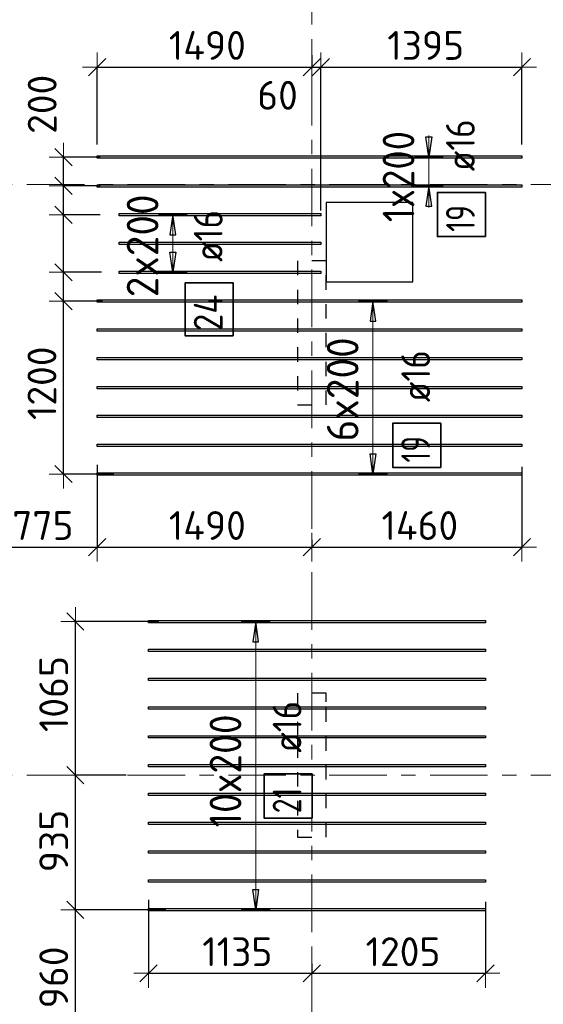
# Model space of a CAD drawing. Header units: metres. Extents: x -38 to 97, y -15 to 21.
# Tile 7 of 256: x 7.12 to 10.76, y 1.71 to 8.54. Entities that reach past the tile are written whole.
import ezdxf

# ---------------------------------------------------------------- set-up
doc = ezdxf.new("R2010")
doc.units = ezdxf.units.M
doc.header["$PDMODE"] = 65
for name, pattern in [('______11', [0.5, 0.4, -0.05, 0, -0.05]), ('______2', [0.0405, 0.03, -0.0105]), ('______5', [1.1, 0.8, -0.1, 0.1, -0.1])]:
    doc.linetypes.add(name, pattern=pattern)
for name, color, linetype, lineweight in [('XR$2$Осевая линия (1)', 7, '______5', 13), ('XR$6$Перекрытие (1)', 7, 'Continuous', 35), ('XR$6$Размерная линия (1)', 7, 'Continuous', 13)]:
    doc.layers.add(name, color=color, linetype=linetype, lineweight=lineweight)
doc.layers.add('XR$6$Арм.стержн.Доп. Арм верхн.зоны Х', color=7, linetype='Continuous', lineweight=35, true_color=0x8c8cff)
doc.layers.add('XR$7$Стена_ бетон несущ.', color=7, linetype='Continuous', lineweight=70, true_color=0xb4b496)
doc.styles.add('ISOCPEUR', font='txt')
doc.dimstyles.new('DIMSTYLE_3', dxfattribs={"dimtxt": 0.2, "dimasz": 0.2, "dimexe": 0, "dimexo": 0, "dimgap": 0.1, "dimtad": 2, "dimdec": 0, "dimlfac": 1000, "dimrnd": 5, "dimzin": 12, "dimdsep": 46, "dimtxsty": 'ISOCPEUR', "dimblk1": 'ALL_ML_STRICH', "dimblk2": 'ALL_ML_STRICH', "dimsah": 1, "dimcen": 0, "dimclrd": 7, "dimclre": 256, "dimclrt": 7, "dimadec": 0, "dimazin": 0, "dimtfac": 1, "dimtdec": 0, "dimtix": 1, "dimtmove": 2, "dimatfit": 3, "dimfxl": 0, "dimtzin": 0, "dimlwd": 0, "dimlwe": -3, "dimarcsym": 0})
doc.dimstyles.new('DIMSTYLE_36', dxfattribs={"dimtxt": 0.2, "dimasz": 0.2, "dimexe": 0, "dimexo": 0, "dimgap": 0.1, "dimtad": 2, "dimdec": 0, "dimlfac": 1000, "dimrnd": 5, "dimzin": 12, "dimdsep": 46, "dimtxsty": 'ISOCPEUR', "dimblk1": 'ALL_ML_STRICH', "dimblk2": 'ALL_ML_STRICH', "dimsah": 1, "dimcen": 0, "dimclrd": 7, "dimclre": 256, "dimclrt": 7, "dimadec": 0, "dimazin": 0, "dimtfac": 1, "dimtdec": 0, "dimtix": 1, "dimtmove": 2, "dimatfit": 3, "dimfxl": 0, "dimtvp": 1.2, "dimtzin": 0, "dimlwd": 0, "dimlwe": -3, "dimarcsym": 0})
doc.dimstyles.new('DIMSTYLE_37', dxfattribs={"dimtxt": 0.2, "dimasz": 0.2, "dimexe": 0, "dimexo": 0, "dimgap": 0.1, "dimtad": 0, "dimdec": 0, "dimlfac": 1000, "dimrnd": 5, "dimzin": 12, "dimdsep": 46, "dimtxsty": 'ISOCPEUR', "dimblk1": 'ALL_ML_STRICH', "dimblk2": 'ALL_ML_STRICH', "dimsah": 1, "dimcen": 0, "dimclrd": 7, "dimclre": 256, "dimclrt": 7, "dimadec": 0, "dimazin": 0, "dimtfac": 1, "dimtdec": 0, "dimtix": 1, "dimtmove": 2, "dimatfit": 3, "dimfxl": 0, "dimtvp": 1.2, "dimtzin": 0, "dimlwd": 0, "dimlwe": -3, "dimarcsym": 0})

# ---------------------------------------------------------------- blocks, each defined once
blk = doc.blocks.new('ALL_ML_STRICH')
at = {"color": 0, "linetype": 'ByBlock', "lineweight": -2}
for p, q in [((0, -0.5), (0, 0.5)), ((-1, 0), (0.5, 0)), ((-0.3, -0.3), (0.3, 0.3))]:
    blk.add_line(p, q, dxfattribs=at)
blk = doc.blocks.new('*D931')
at = {"layer": 'DEFPOINTS', "color": 7, "linetype": 'Continuous', "lineweight": 13, "transparency": 33554687}
for p in [(7.7164, 6.5906), (7.4257, 5.3906), (7.7943, 5.3906)]:
    blk.add_point(p, dxfattribs=at)
at = {"layer": 'XR$6$Размерная линия (1)', "color": 9, "linetype": 'Continuous', "lineweight": -2, "true_color": 0xc7c7c7, "transparency": 33554687}
for p, q in [((7.6964, 6.5906), (7.4257, 6.5906)), ((7.7743, 5.3906), (7.4257, 5.3906))]:
    blk.add_line(p, q, dxfattribs=at)
at = {"layer": 'XR$6$Размерная линия (1)', "color": 7, "linetype": 'Continuous', "lineweight": -2, "transparency": 33554687}
blk.add_line((7.4257, 5.3906), (7.4257, 6.5906), dxfattribs=at)
at = {"layer": 'XR$6$Размерная линия (1)', "color": 7, "linetype": 'Continuous', "lineweight": 13, "transparency": 33554687, "xscale": 0.2, "yscale": 0.2, "zscale": 0.2}
for p, rotation in [((7.4257, 6.5906), 90), ((7.4257, 5.3906), 270)]:
    blk.add_blockref('ALL_ML_STRICH', p, dxfattribs=dict(at, rotation=rotation))
at = {"layer": 'XR$6$Размерная линия (1)', "color": 7, "linetype": 'Continuous', "lineweight": 13, "transparency": 33554687, "insert": (7.2757, 6.0206), "char_height": 0.2, "width": 0.8, "attachment_point": 5, "rotation": 90, "style": 'ISOCPEUR'}
blk.add_mtext('\\A1;{1200}', dxfattribs=at)
blk = doc.blocks.new('*D932')
at = {"layer": 'DEFPOINTS', "color": 7, "linetype": 'Continuous', "lineweight": 13, "transparency": 33554687}
for p in [(7.7099, 6.7906), (7.4257, 6.5906), (7.7164, 6.5906)]:
    blk.add_point(p, dxfattribs=at)
at = {"layer": 'XR$6$Размерная линия (1)', "color": 9, "linetype": 'Continuous', "lineweight": -2, "true_color": 0xc7c7c7, "transparency": 33554687}
for p, q in [((7.6899, 6.7906), (7.4257, 6.7906)), ((7.6964, 6.5906), (7.4257, 6.5906))]:
    blk.add_line(p, q, dxfattribs=at)
at = {"layer": 'XR$6$Размерная линия (1)', "color": 7, "linetype": 'Continuous', "lineweight": -2, "transparency": 33554687}
blk.add_line((7.4257, 6.5906), (7.4257, 6.7906), dxfattribs=at)
at = {"layer": 'XR$6$Размерная линия (1)', "color": 7, "linetype": 'Continuous', "lineweight": 13, "transparency": 33554687, "xscale": 0.2, "yscale": 0.2, "zscale": 0.2}
for p, rotation in [((7.4257, 6.7906), 90), ((7.4257, 6.5906), 270)]:
    blk.add_blockref('ALL_ML_STRICH', p, dxfattribs=dict(at, rotation=rotation))
at = {"layer": 'XR$6$Размерная линия (1)', "color": 7, "linetype": 'Continuous', "lineweight": 13, "transparency": 33554687, "insert": (6.9496, 6.1801), "char_height": 0.2, "width": 0.6, "attachment_point": 5, "rotation": 90, "style": 'ISOCPEUR'}
blk.add_mtext('\\A1;{200}', dxfattribs=at)
blk = doc.blocks.new('*D933')
at = {"layer": 'DEFPOINTS', "color": 7, "linetype": 'Continuous', "lineweight": 13, "transparency": 33554687}
for p in [(7.7009, 7.1906), (7.4257, 6.7906), (7.7099, 6.7906)]:
    blk.add_point(p, dxfattribs=at)
at = {"layer": 'XR$6$Размерная линия (1)', "color": 9, "linetype": 'Continuous', "lineweight": -2, "true_color": 0xc7c7c7, "transparency": 33554687}
for p, q in [((7.6809, 7.1906), (7.4257, 7.1906)), ((7.6899, 6.7906), (7.4257, 6.7906))]:
    blk.add_line(p, q, dxfattribs=at)
at = {"layer": 'XR$6$Размерная линия (1)', "color": 7, "linetype": 'Continuous', "lineweight": -2, "transparency": 33554687}
blk.add_line((7.4257, 6.7906), (7.4257, 7.1906), dxfattribs=at)
at = {"layer": 'XR$6$Размерная линия (1)', "color": 7, "linetype": 'Continuous', "lineweight": 13, "transparency": 33554687, "xscale": 0.2, "yscale": 0.2, "zscale": 0.2}
for p, rotation in [((7.4257, 7.1906), 90), ((7.4257, 6.7906), 270)]:
    blk.add_blockref('ALL_ML_STRICH', p, dxfattribs=dict(at, rotation=rotation))
at = {"layer": 'XR$6$Размерная линия (1)', "color": 7, "linetype": 'Continuous', "lineweight": 13, "transparency": 33554687, "insert": (6.7927, 6.7597), "char_height": 0.2, "width": 0.6, "attachment_point": 5, "rotation": 90, "style": 'ISOCPEUR'}
blk.add_mtext('\\A1;{400}', dxfattribs=at)
blk = doc.blocks.new('*D934')
at = {"layer": 'DEFPOINTS', "color": 7, "linetype": 'Continuous', "lineweight": 13, "transparency": 33554687}
for p in [(7.7009, 7.3906), (7.4257, 7.1906), (7.7009, 7.1906)]:
    blk.add_point(p, dxfattribs=at)
at = {"layer": 'XR$6$Размерная линия (1)', "color": 9, "linetype": 'Continuous', "lineweight": -2, "true_color": 0xc7c7c7, "transparency": 33554687}
for p, q in [((7.6809, 7.3906), (7.4257, 7.3906)), ((7.6809, 7.1906), (7.4257, 7.1906))]:
    blk.add_line(p, q, dxfattribs=at)
at = {"layer": 'XR$6$Размерная линия (1)', "color": 7, "linetype": 'Continuous', "lineweight": -2, "transparency": 33554687}
blk.add_line((7.4257, 7.1906), (7.4257, 7.3906), dxfattribs=at)
at = {"layer": 'XR$6$Размерная линия (1)', "color": 7, "linetype": 'Continuous', "lineweight": 13, "transparency": 33554687, "xscale": 0.2, "yscale": 0.2, "zscale": 0.2}
for p, rotation in [((7.4257, 7.3906), 90), ((7.4257, 7.1906), 270)]:
    blk.add_blockref('ALL_ML_STRICH', p, dxfattribs=dict(at, rotation=rotation))
at = {"layer": 'XR$6$Размерная линия (1)', "color": 7, "linetype": 'Continuous', "lineweight": 13, "transparency": 33554687, "insert": (6.9317, 7.564), "char_height": 0.2, "width": 0.6, "attachment_point": 5, "rotation": 90, "style": 'ISOCPEUR'}
blk.add_mtext('\\A1;{200}', dxfattribs=at)
blk = doc.blocks.new('*D935')
at = {"layer": 'DEFPOINTS', "color": 7, "linetype": 'Continuous', "lineweight": 13, "transparency": 33554687}
for p in [(7.7009, 7.5906), (7.4257, 7.3906), (7.7009, 7.3906)]:
    blk.add_point(p, dxfattribs=at)
at = {"layer": 'XR$6$Размерная линия (1)', "color": 9, "linetype": 'Continuous', "lineweight": -2, "true_color": 0xc7c7c7, "transparency": 33554687}
for p, q in [((7.6809, 7.5906), (7.4257, 7.5906)), ((7.6809, 7.3906), (7.4257, 7.3906))]:
    blk.add_line(p, q, dxfattribs=at)
at = {"layer": 'XR$6$Размерная линия (1)', "color": 7, "linetype": 'Continuous', "lineweight": -2, "transparency": 33554687}
blk.add_line((7.4257, 7.3906), (7.4257, 7.5906), dxfattribs=at)
at = {"layer": 'XR$6$Размерная линия (1)', "color": 7, "linetype": 'Continuous', "lineweight": 13, "transparency": 33554687, "xscale": 0.2, "yscale": 0.2, "zscale": 0.2}
for p, rotation in [((7.4257, 7.5906), 90), ((7.4257, 7.3906), 270)]:
    blk.add_blockref('ALL_ML_STRICH', p, dxfattribs=dict(at, rotation=rotation))
at = {"layer": 'XR$6$Размерная линия (1)', "color": 7, "linetype": 'Continuous', "lineweight": 13, "transparency": 33554687, "insert": (7.2773, 7.9568), "char_height": 0.2, "width": 0.6, "attachment_point": 5, "rotation": 90, "style": 'ISOCPEUR'}
blk.add_mtext('\\A1;{200}', dxfattribs=at)
blk = doc.blocks.new('*D938')
at = {"layer": 'DEFPOINTS', "color": 7, "linetype": 'Continuous', "lineweight": 13, "transparency": 33554687}
for p in [(7.6584, 5.4737), (6.8857, 4.8831), (6.8857, 4.5149)]:
    blk.add_point(p, dxfattribs=at)
at = {"layer": 'XR$6$Размерная линия (1)', "color": 9, "linetype": 'Continuous', "lineweight": -2, "true_color": 0xc7c7c7, "transparency": 33554687}
for p, q in [((7.6584, 5.4537), (7.6584, 4.8831)), ((6.8857, 4.5349), (6.8857, 4.8831))]:
    blk.add_line(p, q, dxfattribs=at)
at = {"layer": 'XR$6$Размерная линия (1)', "color": 7, "linetype": 'Continuous', "lineweight": -2, "transparency": 33554687}
blk.add_line((6.8857, 4.8831), (7.6584, 4.8831), dxfattribs=at)
at = {"layer": 'XR$6$Размерная линия (1)', "color": 7, "linetype": 'Continuous', "lineweight": 13, "transparency": 33554687, "xscale": 0.2, "yscale": 0.2, "zscale": 0.2, "rotation": 180}
blk.add_blockref('ALL_ML_STRICH', (6.8857, 4.8831), dxfattribs=at)
at = {"layer": 'XR$6$Размерная линия (1)', "color": 7, "linetype": 'Continuous', "lineweight": 13, "transparency": 33554687, "xscale": 0.2, "yscale": 0.2, "zscale": 0.2}
blk.add_blockref('ALL_ML_STRICH', (7.6584, 4.8831), dxfattribs=at)
at = {"layer": 'XR$6$Размерная линия (1)', "color": 7, "linetype": 'Continuous', "lineweight": 13, "transparency": 33554687, "insert": (7.2821, 5.0331), "char_height": 0.2, "width": 0.6, "attachment_point": 5, "style": 'ISOCPEUR'}
blk.add_mtext('\\A1;{775}', dxfattribs=at)
blk = doc.blocks.new('*D939')
at = {"layer": 'DEFPOINTS', "color": 7, "linetype": 'Continuous', "lineweight": 13, "transparency": 33554687}
for p in [(7.6584, 5.4737), (9.15, 4.9547), (7.6584, 4.8831)]:
    blk.add_point(p, dxfattribs=at)
at = {"layer": 'XR$6$Размерная линия (1)', "color": 9, "linetype": 'Continuous', "lineweight": -2, "true_color": 0xc7c7c7, "transparency": 33554687}
for p, q in [((7.6584, 5.4537), (7.6584, 4.8831)), ((9.15, 4.9347), (9.15, 4.8831))]:
    blk.add_line(p, q, dxfattribs=at)
at = {"layer": 'XR$6$Размерная линия (1)', "color": 7, "linetype": 'Continuous', "lineweight": -2, "transparency": 33554687}
blk.add_line((7.6584, 4.8831), (9.15, 4.8831), dxfattribs=at)
at = {"layer": 'XR$6$Размерная линия (1)', "color": 7, "linetype": 'Continuous', "lineweight": 13, "transparency": 33554687, "xscale": 0.2, "yscale": 0.2, "zscale": 0.2, "rotation": 180}
blk.add_blockref('ALL_ML_STRICH', (7.6584, 4.8831), dxfattribs=at)
at = {"layer": 'XR$6$Размерная линия (1)', "color": 7, "linetype": 'Continuous', "lineweight": 13, "transparency": 33554687, "xscale": 0.2, "yscale": 0.2, "zscale": 0.2}
blk.add_blockref('ALL_ML_STRICH', (9.15, 4.8831), dxfattribs=at)
at = {"layer": 'XR$6$Размерная линия (1)', "color": 7, "linetype": 'Continuous', "lineweight": 13, "transparency": 33554687, "insert": (8.4242, 5.0331), "char_height": 0.2, "width": 0.8, "attachment_point": 5, "style": 'ISOCPEUR'}
blk.add_mtext('\\A1;{1490}', dxfattribs=at)
blk = doc.blocks.new('*D940')
at = {"layer": 'DEFPOINTS', "color": 7, "linetype": 'Continuous', "lineweight": 13, "transparency": 33554687}
for p in [(10.6084, 5.4607), (9.15, 4.9547), (9.15, 4.8831)]:
    blk.add_point(p, dxfattribs=at)
at = {"layer": 'XR$6$Размерная линия (1)', "color": 9, "linetype": 'Continuous', "lineweight": -2, "true_color": 0xc7c7c7, "transparency": 33554687}
for p, q in [((10.6084, 5.4407), (10.6084, 4.8831)), ((9.15, 4.9347), (9.15, 4.8831))]:
    blk.add_line(p, q, dxfattribs=at)
at = {"layer": 'XR$6$Размерная линия (1)', "color": 7, "linetype": 'Continuous', "lineweight": -2, "transparency": 33554687}
blk.add_line((9.15, 4.8831), (10.6084, 4.8831), dxfattribs=at)
at = {"layer": 'XR$6$Размерная линия (1)', "color": 7, "linetype": 'Continuous', "lineweight": 13, "transparency": 33554687, "xscale": 0.2, "yscale": 0.2, "zscale": 0.2, "rotation": 180}
blk.add_blockref('ALL_ML_STRICH', (9.15, 4.8831), dxfattribs=at)
at = {"layer": 'XR$6$Размерная линия (1)', "color": 7, "linetype": 'Continuous', "lineweight": 13, "transparency": 33554687, "xscale": 0.2, "yscale": 0.2, "zscale": 0.2}
blk.add_blockref('ALL_ML_STRICH', (10.6084, 4.8831), dxfattribs=at)
at = {"layer": 'XR$6$Размерная линия (1)', "color": 7, "linetype": 'Continuous', "lineweight": 13, "transparency": 33554687, "insert": (9.8992, 5.0331), "char_height": 0.2, "width": 0.8, "attachment_point": 5, "style": 'ISOCPEUR'}
blk.add_mtext('\\A1;{1460}', dxfattribs=at)
blk = doc.blocks.new('*D943')
at = {"layer": 'DEFPOINTS', "color": 7, "linetype": 'Continuous', "lineweight": 13, "transparency": 33554687}
for p in [(8.0146, 2.4541), (8.0146, 1.9247), (9.15, 1.9726)]:
    blk.add_point(p, dxfattribs=at)
at = {"layer": 'XR$6$Размерная линия (1)', "color": 9, "linetype": 'Continuous', "lineweight": -2, "true_color": 0xc7c7c7, "transparency": 33554687}
for p, q in [((8.0146, 2.4341), (8.0146, 1.9247)), ((9.15, 1.9926), (9.15, 1.9247))]:
    blk.add_line(p, q, dxfattribs=at)
at = {"layer": 'XR$6$Размерная линия (1)', "color": 7, "linetype": 'Continuous', "lineweight": -2, "transparency": 33554687}
blk.add_line((8.0146, 1.9247), (9.15, 1.9247), dxfattribs=at)
at = {"layer": 'XR$6$Размерная линия (1)', "color": 7, "linetype": 'Continuous', "lineweight": 13, "transparency": 33554687, "xscale": 0.2, "yscale": 0.2, "zscale": 0.2, "rotation": 180}
blk.add_blockref('ALL_ML_STRICH', (8.0146, 1.9247), dxfattribs=at)
at = {"layer": 'XR$6$Размерная линия (1)', "color": 7, "linetype": 'Continuous', "lineweight": 13, "transparency": 33554687, "xscale": 0.2, "yscale": 0.2, "zscale": 0.2}
blk.add_blockref('ALL_ML_STRICH', (9.15, 1.9247), dxfattribs=at)
at = {"layer": 'XR$6$Размерная линия (1)', "color": 7, "linetype": 'Continuous', "lineweight": 13, "transparency": 33554687, "insert": (8.6323, 2.0747), "char_height": 0.2, "width": 0.8, "attachment_point": 5, "style": 'ISOCPEUR'}
blk.add_mtext('\\A1;{1135}', dxfattribs=at)
blk = doc.blocks.new('*D944')
at = {"layer": 'DEFPOINTS', "color": 7, "linetype": 'Continuous', "lineweight": 13, "transparency": 33554687}
for p in [(10.3546, 2.4414), (9.15, 1.9726), (9.15, 1.9247)]:
    blk.add_point(p, dxfattribs=at)
at = {"layer": 'XR$6$Размерная линия (1)', "color": 9, "linetype": 'Continuous', "lineweight": -2, "true_color": 0xc7c7c7, "transparency": 33554687}
for p, q in [((10.3546, 2.4214), (10.3546, 1.9247)), ((9.15, 1.9926), (9.15, 1.9247))]:
    blk.add_line(p, q, dxfattribs=at)
at = {"layer": 'XR$6$Размерная линия (1)', "color": 7, "linetype": 'Continuous', "lineweight": -2, "transparency": 33554687}
blk.add_line((9.15, 1.9247), (10.3546, 1.9247), dxfattribs=at)
at = {"layer": 'XR$6$Размерная линия (1)', "color": 7, "linetype": 'Continuous', "lineweight": 13, "transparency": 33554687, "xscale": 0.2, "yscale": 0.2, "zscale": 0.2, "rotation": 180}
blk.add_blockref('ALL_ML_STRICH', (9.15, 1.9247), dxfattribs=at)
at = {"layer": 'XR$6$Размерная линия (1)', "color": 7, "linetype": 'Continuous', "lineweight": 13, "transparency": 33554687, "xscale": 0.2, "yscale": 0.2, "zscale": 0.2}
blk.add_blockref('ALL_ML_STRICH', (10.3546, 1.9247), dxfattribs=at)
at = {"layer": 'XR$6$Размерная линия (1)', "color": 7, "linetype": 'Continuous', "lineweight": 13, "transparency": 33554687, "insert": (9.7823, 2.0747), "char_height": 0.2, "width": 0.8, "attachment_point": 5, "style": 'ISOCPEUR'}
blk.add_mtext('\\A1;{1205}', dxfattribs=at)
blk = doc.blocks.new('*D945')
at = {"layer": 'DEFPOINTS', "color": 7, "linetype": 'Continuous', "lineweight": 13, "transparency": 33554687}
for p in [(9.15, 8.2772), (7.6584, 8.2156), (7.6584, 7.6586)]:
    blk.add_point(p, dxfattribs=at)
at = {"layer": 'XR$6$Размерная линия (1)', "color": 9, "linetype": 'Continuous', "lineweight": -2, "true_color": 0xc7c7c7, "transparency": 33554687}
for p, q in [((9.15, 8.2972), (9.15, 8.2156)), ((7.6584, 7.6786), (7.6584, 8.2156))]:
    blk.add_line(p, q, dxfattribs=at)
at = {"layer": 'XR$6$Размерная линия (1)', "color": 7, "linetype": 'Continuous', "lineweight": -2, "transparency": 33554687}
blk.add_line((7.6584, 8.2156), (9.15, 8.2156), dxfattribs=at)
at = {"layer": 'XR$6$Размерная линия (1)', "color": 7, "linetype": 'Continuous', "lineweight": 13, "transparency": 33554687, "xscale": 0.2, "yscale": 0.2, "zscale": 0.2, "rotation": 180}
blk.add_blockref('ALL_ML_STRICH', (7.6584, 8.2156), dxfattribs=at)
at = {"layer": 'XR$6$Размерная линия (1)', "color": 7, "linetype": 'Continuous', "lineweight": 13, "transparency": 33554687, "xscale": 0.2, "yscale": 0.2, "zscale": 0.2}
blk.add_blockref('ALL_ML_STRICH', (9.15, 8.2156), dxfattribs=at)
at = {"layer": 'XR$6$Размерная линия (1)', "color": 7, "linetype": 'Continuous', "lineweight": 13, "transparency": 33554687, "insert": (8.4242, 8.3656), "char_height": 0.2, "width": 0.8, "attachment_point": 5, "style": 'ISOCPEUR'}
blk.add_mtext('\\A1;{1490}', dxfattribs=at)
blk = doc.blocks.new('*D946')
at = {"layer": 'DEFPOINTS', "color": 7, "linetype": 'Continuous', "lineweight": 13, "transparency": 33554687}
for p in [(9.15, 8.2772), (9.15, 8.2156), (9.2118, 7.1996)]:
    blk.add_point(p, dxfattribs=at)
at = {"layer": 'XR$6$Размерная линия (1)', "color": 9, "linetype": 'Continuous', "lineweight": -2, "true_color": 0xc7c7c7, "transparency": 33554687}
for p, q in [((9.15, 8.2972), (9.15, 8.2156)), ((9.2118, 7.2196), (9.2118, 8.2156))]:
    blk.add_line(p, q, dxfattribs=at)
at = {"layer": 'XR$6$Размерная линия (1)', "color": 7, "linetype": 'Continuous', "lineweight": -2, "transparency": 33554687}
blk.add_line((9.15, 8.2156), (9.2118, 8.2156), dxfattribs=at)
at = {"layer": 'XR$6$Размерная линия (1)', "color": 7, "linetype": 'Continuous', "lineweight": 13, "transparency": 33554687, "xscale": 0.2, "yscale": 0.2, "zscale": 0.2}
blk.add_blockref('ALL_ML_STRICH', (9.2118, 8.2156), dxfattribs=at)
at = {"layer": 'XR$6$Размерная линия (1)', "color": 7, "linetype": 'Continuous', "lineweight": 13, "transparency": 33554687, "xscale": 0.2, "yscale": 0.2, "zscale": 0.2, "rotation": 180}
blk.add_blockref('ALL_ML_STRICH', (9.15, 8.2156), dxfattribs=at)
at = {"layer": 'XR$6$Размерная линия (1)', "color": 7, "linetype": 'Continuous', "lineweight": 13, "transparency": 33554687, "insert": (8.9113, 8.0195), "char_height": 0.2, "width": 0.4, "attachment_point": 5, "style": 'ISOCPEUR'}
blk.add_mtext('\\A1;{60}', dxfattribs=at)
blk = doc.blocks.new('*D947')
at = {"layer": 'DEFPOINTS', "color": 7, "linetype": 'Continuous', "lineweight": 13, "transparency": 33554687}
for p in [(9.2118, 8.2156), (10.6084, 7.6586), (9.2118, 7.1996)]:
    blk.add_point(p, dxfattribs=at)
at = {"layer": 'XR$6$Размерная линия (1)', "color": 9, "linetype": 'Continuous', "lineweight": -2, "true_color": 0xc7c7c7, "transparency": 33554687}
for p, q in [((9.2118, 7.2196), (9.2118, 8.2156)), ((10.6084, 7.6786), (10.6084, 8.2156))]:
    blk.add_line(p, q, dxfattribs=at)
at = {"layer": 'XR$6$Размерная линия (1)', "color": 7, "linetype": 'Continuous', "lineweight": -2, "transparency": 33554687}
blk.add_line((9.2118, 8.2156), (10.6084, 8.2156), dxfattribs=at)
at = {"layer": 'XR$6$Размерная линия (1)', "color": 7, "linetype": 'Continuous', "lineweight": 13, "transparency": 33554687, "xscale": 0.2, "yscale": 0.2, "zscale": 0.2, "rotation": 180}
blk.add_blockref('ALL_ML_STRICH', (9.2118, 8.2156), dxfattribs=at)
at = {"layer": 'XR$6$Размерная линия (1)', "color": 7, "linetype": 'Continuous', "lineweight": 13, "transparency": 33554687, "xscale": 0.2, "yscale": 0.2, "zscale": 0.2}
blk.add_blockref('ALL_ML_STRICH', (10.6084, 8.2156), dxfattribs=at)
at = {"layer": 'XR$6$Размерная линия (1)', "color": 7, "linetype": 'Continuous', "lineweight": 13, "transparency": 33554687, "insert": (9.9401, 8.3656), "char_height": 0.2, "width": 0.8, "attachment_point": 5, "style": 'ISOCPEUR'}
blk.add_mtext('\\A1;{1395}', dxfattribs=at)
blk = doc.blocks.new('*D952')
at = {"layer": 'DEFPOINTS', "color": 7, "linetype": 'Continuous', "lineweight": 13, "transparency": 33554687}
for p in [(8.1561, 2.3663), (7.5076, 1.4064), (7.8804, 1.4064)]:
    blk.add_point(p, dxfattribs=at)
at = {"layer": 'XR$6$Размерная линия (1)', "color": 9, "linetype": 'Continuous', "lineweight": -2, "true_color": 0xc7c7c7, "transparency": 33554687}
for p, q in [((8.1361, 2.3663), (7.5076, 2.3663)), ((7.8604, 1.4064), (7.5076, 1.4064))]:
    blk.add_line(p, q, dxfattribs=at)
at = {"layer": 'XR$6$Размерная линия (1)', "color": 7, "linetype": 'Continuous', "lineweight": -2, "transparency": 33554687}
blk.add_line((7.5076, 1.4064), (7.5076, 2.3663), dxfattribs=at)
at = {"layer": 'XR$6$Размерная линия (1)', "color": 7, "linetype": 'Continuous', "lineweight": 13, "transparency": 33554687, "xscale": 0.2, "yscale": 0.2, "zscale": 0.2}
for p, rotation in [((7.5076, 2.3663), 90), ((7.5076, 1.4064), 270)]:
    blk.add_blockref('ALL_ML_STRICH', p, dxfattribs=dict(at, rotation=rotation))
at = {"layer": 'XR$6$Размерная линия (1)', "color": 7, "linetype": 'Continuous', "lineweight": 13, "transparency": 33554687, "insert": (7.3576, 1.8963), "char_height": 0.2, "width": 0.6, "attachment_point": 5, "rotation": 90, "style": 'ISOCPEUR'}
blk.add_mtext('\\A1;{960}', dxfattribs=at)
blk = doc.blocks.new('*D953')
at = {"layer": 'DEFPOINTS', "color": 7, "linetype": 'Continuous', "lineweight": 13, "transparency": 33554687}
for p in [(7.8804, 3.3), (7.5076, 2.3663), (8.1561, 2.3663)]:
    blk.add_point(p, dxfattribs=at)
at = {"layer": 'XR$6$Размерная линия (1)', "color": 9, "linetype": 'Continuous', "lineweight": -2, "true_color": 0xc7c7c7, "transparency": 33554687}
for p, q in [((7.8604, 3.3), (7.5076, 3.3)), ((8.1361, 2.3663), (7.5076, 2.3663))]:
    blk.add_line(p, q, dxfattribs=at)
at = {"layer": 'XR$6$Размерная линия (1)', "color": 7, "linetype": 'Continuous', "lineweight": -2, "transparency": 33554687}
blk.add_line((7.5076, 2.3663), (7.5076, 3.3), dxfattribs=at)
at = {"layer": 'XR$6$Размерная линия (1)', "color": 7, "linetype": 'Continuous', "lineweight": 13, "transparency": 33554687, "xscale": 0.2, "yscale": 0.2, "zscale": 0.2}
for p, rotation in [((7.5076, 3.3), 90), ((7.5076, 2.3663), 270)]:
    blk.add_blockref('ALL_ML_STRICH', p, dxfattribs=dict(at, rotation=rotation))
at = {"layer": 'XR$6$Размерная линия (1)', "color": 7, "linetype": 'Continuous', "lineweight": 13, "transparency": 33554687, "insert": (7.3576, 2.8431), "char_height": 0.2, "width": 0.6, "attachment_point": 5, "rotation": 90, "style": 'ISOCPEUR'}
blk.add_mtext('\\A1;{935}', dxfattribs=at)
blk = doc.blocks.new('*D954')
at = {"layer": 'DEFPOINTS', "color": 7, "linetype": 'Continuous', "lineweight": 13, "transparency": 33554687}
for p in [(8.1075, 4.3663), (7.5076, 3.3), (7.8804, 3.3)]:
    blk.add_point(p, dxfattribs=at)
at = {"layer": 'XR$6$Размерная линия (1)', "color": 9, "linetype": 'Continuous', "lineweight": -2, "true_color": 0xc7c7c7, "transparency": 33554687}
for p, q in [((8.0875, 4.3663), (7.5076, 4.3663)), ((7.8604, 3.3), (7.5076, 3.3))]:
    blk.add_line(p, q, dxfattribs=at)
at = {"layer": 'XR$6$Размерная линия (1)', "color": 7, "linetype": 'Continuous', "lineweight": -2, "transparency": 33554687}
blk.add_line((7.5076, 3.3), (7.5076, 4.3663), dxfattribs=at)
at = {"layer": 'XR$6$Размерная линия (1)', "color": 7, "linetype": 'Continuous', "lineweight": 13, "transparency": 33554687, "xscale": 0.2, "yscale": 0.2, "zscale": 0.2}
for p, rotation in [((7.5076, 4.3663), 90), ((7.5076, 3.3), 270)]:
    blk.add_blockref('ALL_ML_STRICH', p, dxfattribs=dict(at, rotation=rotation))
at = {"layer": 'XR$6$Размерная линия (1)', "color": 7, "linetype": 'Continuous', "lineweight": 13, "transparency": 33554687, "insert": (7.3576, 3.8631), "char_height": 0.2, "width": 0.8, "attachment_point": 5, "rotation": 90, "style": 'ISOCPEUR'}
blk.add_mtext('\\A1;{1065}', dxfattribs=at)

msp = doc.modelspace()

# ---------------------------------------------------------------- linework, layer by layer
at = {"layer": 'XR$2$Осевая линия (1)', "color": 253, "linetype": '______11', "lineweight": 13, "true_color": 0xa0a0a0, "transparency": 33554687}
for p, q in [((9.15, -3.39), (9.15, 19.78)), ((-2.63, 7.4), (62.6, 7.4)), ((-2.63, 3.3), (62.6, 3.3))]:
    msp.add_line(p, q, dxfattribs=at)
at = {"layer": 'XR$6$Арм.стержн.Доп. Арм верхн.зоны Х', "color": 7, "linetype": 'Continuous', "lineweight": 25, "transparency": 33554687}
for p, q in [((9.9613, 7.5906), (9.9413, 7.7306)), ((9.9413, 7.7306), (9.9813, 7.7306)), ((9.9813, 7.7306), (9.9613, 7.5906)), ((9.9613, 7.3906), (9.9413, 7.2506)), ((9.9813, 7.2506), (9.9613, 7.3906)), ((9.9413, 7.2506), (9.9813, 7.2506)), ((8.1844, 7.1916), (8.1644, 7.0516)), ((8.2044, 7.0516), (8.1844, 7.1916)), ((8.1644, 7.0516), (8.2044, 7.0516)), ((8.1844, 6.7916), (8.1644, 6.9316)), ((8.1644, 6.9316), (8.2044, 6.9316)), ((8.2044, 6.9316), (8.1844, 6.7916)), ((9.5736, 6.5906), (9.5536, 6.4506)), ((9.5936, 6.4506), (9.5736, 6.5906)), ((9.5536, 6.4506), (9.5936, 6.4506)), ((9.5736, 5.3906), (9.5536, 5.5306)), ((9.5536, 5.5306), (9.5936, 5.5306)), ((9.5936, 5.5306), (9.5736, 5.3906)), ((8.7599, 4.3663), (8.7399, 4.2263)), ((8.7799, 4.2263), (8.7599, 4.3663)), ((8.7399, 4.2263), (8.7799, 4.2263)), ((8.7599, 2.3663), (8.7399, 2.5063)), ((8.7399, 2.5063), (8.7799, 2.5063)), ((8.7799, 2.5063), (8.7599, 2.3663))]:
    msp.add_line(p, q, dxfattribs=at)
at = {"layer": 'XR$6$Арм.стержн.Доп. Арм верхн.зоны Х', "color": 7, "linetype": 'Continuous', "lineweight": 13, "transparency": 33554687}
for p, q in [((9.9613, 7.5906), (9.9613, 7.7406)), ((9.9613, 7.3906), (9.9613, 7.5906)), ((9.9613, 7.3906), (9.9613, 7.2406)), ((8.1844, 7.1916), (8.1844, 7.1916)), ((8.1844, 6.7916), (8.1844, 7.1916)), ((8.1844, 6.7916), (8.1844, 6.7916)), ((9.5736, 6.5906), (9.5736, 6.5906)), ((9.5736, 5.3906), (9.5736, 6.5906)), ((9.5736, 5.3906), (9.5736, 5.3906)), ((8.7599, 4.3663), (8.7599, 4.3663)), ((8.7599, 2.3663), (8.7599, 4.3663)), ((8.7599, 2.3663), (8.7599, 2.3663))]:
    msp.add_line(p, q, dxfattribs=at)
at = {"layer": 'XR$6$Арм.стержн.Доп. Арм верхн.зоны Х', "color": 253, "linetype": 'Continuous', "lineweight": -3, "true_color": 0xa0a0a0, "transparency": 33554687}
for p, q in [((9.9613, 7.5906), (9.8613, 7.5906)), ((9.9613, 7.5906), (10.0613, 7.5906)), ((9.9613, 7.3906), (9.8613, 7.3906)), ((9.9613, 7.3906), (10.0613, 7.3906)), ((8.1844, 7.1916), (8.0844, 7.1916)), ((8.1844, 7.1916), (8.2844, 7.1916)), ((8.1844, 6.7916), (8.0844, 6.7916)), ((8.1844, 6.7916), (8.2844, 6.7916)), ((9.5736, 6.5906), (9.4736, 6.5906)), ((9.5736, 6.5906), (9.6736, 6.5906)), ((9.5736, 5.3906), (9.4736, 5.3906)), ((9.5736, 5.3906), (9.6736, 5.3906)), ((8.7599, 4.3663), (8.6599, 4.3663)), ((8.7599, 4.3663), (8.8599, 4.3663)), ((8.7599, 2.3663), (8.6599, 2.3663)), ((8.7599, 2.3663), (8.8599, 2.3663))]:
    msp.add_line(p, q, dxfattribs=at)
at = {"layer": 'XR$6$Арм.стержн.Доп. Арм верхн.зоны Х', "color": 7, "linetype": 'Continuous', "lineweight": 25, "transparency": 33554687}
for points in [[(10.6084, 7.5826), (7.6584, 7.5826), (7.6584, 7.5986), (10.6084, 7.5986), (10.6084, 7.5826)], [(10.6084, 7.3826), (7.6584, 7.3826), (7.6584, 7.3986), (10.6084, 7.3986), (10.6084, 7.3826)], [(9.2118, 7.1836), (7.8118, 7.1836), (7.8118, 7.1996), (9.2118, 7.1996), (9.2118, 7.1836)], [(9.2118, 6.9836), (7.8118, 6.9836), (7.8118, 6.9996), (9.2118, 6.9996), (9.2118, 6.9836)], [(9.2118, 6.7836), (7.8118, 6.7836), (7.8118, 6.7996), (9.2118, 6.7996), (9.2118, 6.7836)], [(10.6084, 6.5826), (7.6584, 6.5826), (7.6584, 6.5986), (10.6084, 6.5986), (10.6084, 6.5826)], [(10.6084, 6.3826), (7.6584, 6.3826), (7.6584, 6.3986), (10.6084, 6.3986), (10.6084, 6.3826)], [(10.6084, 6.1826), (7.6584, 6.1826), (7.6584, 6.1986), (10.6084, 6.1986), (10.6084, 6.1826)], [(10.6084, 5.9826), (7.6584, 5.9826), (7.6584, 5.9986), (10.6084, 5.9986), (10.6084, 5.9826)], [(10.6084, 5.7826), (7.6584, 5.7826), (7.6584, 5.7986), (10.6084, 5.7986), (10.6084, 5.7826)], [(10.6084, 5.5826), (7.6584, 5.5826), (7.6584, 5.5986), (10.6084, 5.5986), (10.6084, 5.5826)], [(10.6084, 5.3826), (7.6584, 5.3826), (7.6584, 5.3986), (10.6084, 5.3986), (10.6084, 5.3826)], [(10.3546, 4.3583), (8.0146, 4.3583), (8.0146, 4.3743), (10.3546, 4.3743), (10.3546, 4.3583)], [(10.3546, 4.1583), (8.0146, 4.1583), (8.0146, 4.1743), (10.3546, 4.1743), (10.3546, 4.1583)], [(10.3546, 3.9583), (8.0146, 3.9583), (8.0146, 3.9743), (10.3546, 3.9743), (10.3546, 3.9583)], [(10.3546, 3.7583), (8.0146, 3.7583), (8.0146, 3.7743), (10.3546, 3.7743), (10.3546, 3.7583)], [(10.3546, 3.5583), (8.0146, 3.5583), (8.0146, 3.5743), (10.3546, 3.5743), (10.3546, 3.5583)], [(10.3546, 3.3583), (8.0146, 3.3583), (8.0146, 3.3743), (10.3546, 3.3743), (10.3546, 3.3583)], [(10.3546, 3.1583), (8.0146, 3.1583), (8.0146, 3.1743), (10.3546, 3.1743), (10.3546, 3.1583)], [(10.3546, 2.9583), (8.0146, 2.9583), (8.0146, 2.9743), (10.3546, 2.9743), (10.3546, 2.9583)], [(10.3546, 2.7583), (8.0146, 2.7583), (8.0146, 2.7743), (10.3546, 2.7743), (10.3546, 2.7583)], [(10.3546, 2.5583), (8.0146, 2.5583), (8.0146, 2.5743), (10.3546, 2.5743), (10.3546, 2.5583)], [(10.3546, 2.3583), (8.0146, 2.3583), (8.0146, 2.3743), (10.3546, 2.3743), (10.3546, 2.3583)]]:
    msp.add_lwpolyline(points, dxfattribs=at)
at = {"layer": 'XR$6$Арм.стержн.Доп. Арм верхн.зоны Х', "color": 7, "linetype": 'Continuous', "lineweight": 35, "transparency": 33554687}
for points in [[(10.3543, 7.039), (10.3543, 7.3457), (10.0209, 7.3457), (10.0209, 7.039), (10.3543, 7.039)], [(8.6033, 6.3499), (8.6033, 6.7166), (8.2699, 6.7166), (8.2699, 6.3499), (8.6033, 6.3499)], [(10.0439, 5.4364), (10.0439, 5.743), (9.7106, 5.743), (9.7106, 5.4364), (10.0439, 5.4364)], [(9.151, 3.0027), (9.151, 3.3094), (8.8176, 3.3094), (8.8176, 3.0027), (9.151, 3.0027)]]:
    msp.add_lwpolyline(points, dxfattribs=at)
at = {"layer": 'XR$6$Перекрытие (1)', "color": 7, "linetype": 'Continuous', "lineweight": 25, "transparency": 33554687}
for p, q in [((9.25, 7.2745), (9.25, 6.7245)), ((9.85, 7.2745), (9.25, 7.2745)), ((9.85, 6.7245), (9.85, 7.2745)), ((9.25, 6.7245), (9.85, 6.7245))]:
    msp.add_line(p, q, dxfattribs=at)
at = {"layer": 'XR$7$Стена_ бетон несущ.', "color": 253, "linetype": '______2', "lineweight": -3, "true_color": 0xa0a0a0, "transparency": 33554687}
for p, q in [((9.05, 6.87), (9.05, 5.87)), ((9.25, 6.87), (9.05, 6.87)), ((9.25, 5.87), (9.25, 6.87)), ((9.05, 5.87), (9.25, 5.87)), ((9.05, 3.87), (9.05, 3.601)), ((9.25, 3.87), (9.05, 3.87)), ((9.25, 3.8092), (9.25, 3.87)), ((9.25, 2.87), (9.25, 3.8092)), ((9.05, 3.601), (9.05, 3.521)), ((9.05, 3.521), (9.05, 2.87)), ((9.05, 2.87), (9.25, 2.87))]:
    msp.add_line(p, q, dxfattribs=at)

# ---------------------------------------------------------------- texts
at = {"layer": 'XR$6$Арм.стержн.Доп. Арм верхн.зоны Х', "color": 7, "linetype": 'Continuous', "lineweight": 13, "transparency": 33554687, "char_height": 0.22, "attachment_point": 7, "rotation": 90, "style": 'ISOCPEUR'}
for s, insert, width in [('\\W0.89;1x200', (9.8613, 7.1386), 0.823552), ('\\W0.95;2x200', (8.0844, 6.6176), 0.873359), ('\\W0.95;6x200', (9.4736, 5.6166), 0.873359), ('\\W0.91;10x200', (8.6599, 2.9373), 0.979318)]:
    msp.add_mtext(s, dxfattribs=dict(at, insert=insert, width=width))
at = {"layer": 'XR$6$Арм.стержн.Доп. Арм верхн.зоны Х', "color": 7, "linetype": 'Continuous', "lineweight": 25, "transparency": 33554687, "char_height": 0.2, "attachment_point": 7, "rotation": 90, "style": 'ISOCPEUR'}
for s, insert, width in [('\\W0.89; ø16 ', (10.2809, 7.379), 0.749105), ('\\W0.75;19', (10.2809, 7.0723), 0.314854), ('\\W0.89; ø16 ', (8.5299, 6.7499), 0.749105), ('\\W0.88;24', (8.5299, 6.3833), 0.387995), ('\\W0.89; ø16 ', (9.9706, 5.7764), 0.749105), ('\\W0.75;19', (9.9706, 5.4697), 0.314854), ('\\W0.89; ø16 ', (9.0776, 3.3427), 0.749105), ('\\W0.75;21', (9.0776, 3.036), 0.314854)]:
    msp.add_mtext(s, dxfattribs=dict(at, insert=insert, width=width))

# ---------------------------------------------------------------- dimensions: what is measured, and where the dimension line sits
at = {"layer": 'XR$6$Размерная линия (1)', "color": 7, "linetype": 'Continuous', "lineweight": 13, "transparency": 33554687}
for base, p1, p2, dimstyle, picture, middle in [((9.15, 8.2156), (7.6584, 7.6786), (9.15, 8.2972), 'DIMSTYLE_3', '*D945', (8.4242, 8.3656)), ((10.6084, 8.2156), (9.2118, 7.2196), (10.6084, 7.6786), 'DIMSTYLE_3', '*D947', (9.9401, 8.3656)), ((9.2118, 8.2156), (9.15, 8.2972), (9.2118, 7.2196), 'DIMSTYLE_37', '*D946', (8.9113, 8.0195)), ((7.6584, 4.8831), (6.8857, 4.5349), (7.6584, 5.4537), 'DIMSTYLE_3', '*D938', (7.2821, 5.0331)), ((9.15, 4.8831), (7.6584, 5.4537), (9.15, 4.9347), 'DIMSTYLE_3', '*D939', (8.4242, 5.0331)), ((10.6084, 4.8831), (9.15, 4.9347), (10.6084, 5.4407), 'DIMSTYLE_3', '*D940', (9.8992, 5.0331)), ((9.15, 1.9247), (8.0146, 2.4341), (9.15, 1.9926), 'DIMSTYLE_3', '*D943', (8.6323, 2.0747)), ((10.3546, 1.9247), (9.15, 1.9926), (10.3546, 2.4214), 'DIMSTYLE_3', '*D944', (9.7823, 2.0747))]:
    dim = msp.add_linear_dim(base=base, p1=p1, p2=p2, dimstyle=dimstyle, override={"dimpost": '<>', "dimclrd": 7, "dimclre": 9, "dimclrt": 7, "dimlwd": 0, "dimlwe": 65533}, dxfattribs=at)
    dim.commit()
    dim.dimension.update_dxf_attribs({"geometry": picture, "text_midpoint": middle, "dimtype": 160})
for base, p1, p2, dimstyle, picture, middle in [((7.4257, 7.5906), (7.6809, 7.3906), (7.6809, 7.5906), 'DIMSTYLE_36', '*D935', (7.2773, 7.9568)), ((7.4257, 7.3906), (7.6809, 7.1906), (7.6809, 7.3906), 'DIMSTYLE_36', '*D934', (6.9317, 7.564)), ((7.4257, 7.1906), (7.6899, 6.7906), (7.6809, 7.1906), 'DIMSTYLE_36', '*D933', (6.7927, 6.7597)), ((7.4257, 6.7906), (7.6964, 6.5906), (7.6899, 6.7906), 'DIMSTYLE_36', '*D932', (6.9496, 6.1801)), ((7.4257, 6.5906), (7.7743, 5.3906), (7.6964, 6.5906), 'DIMSTYLE_3', '*D931', (7.2757, 6.0206)), ((7.5076, 4.3663), (7.8604, 3.3), (8.0875, 4.3663), 'DIMSTYLE_3', '*D954', (7.3576, 3.8631)), ((7.5076, 3.3), (8.1361, 2.3663), (7.8604, 3.3), 'DIMSTYLE_3', '*D953', (7.3576, 2.8431)), ((7.5076, 2.3663), (7.8604, 1.4064), (8.1361, 2.3663), 'DIMSTYLE_3', '*D952', (7.3576, 1.8963))]:
    dim = msp.add_linear_dim(base=base, p1=p1, p2=p2, angle=90, dimstyle=dimstyle, override={"dimpost": '<>', "dimclrd": 7, "dimclre": 9, "dimclrt": 7, "dimlwd": 0, "dimlwe": 65533}, dxfattribs=at)
    dim.commit()
    dim.dimension.update_dxf_attribs({"geometry": picture, "text_midpoint": middle, "dimtype": 160})

doc.saveas('drawing.dxf')
